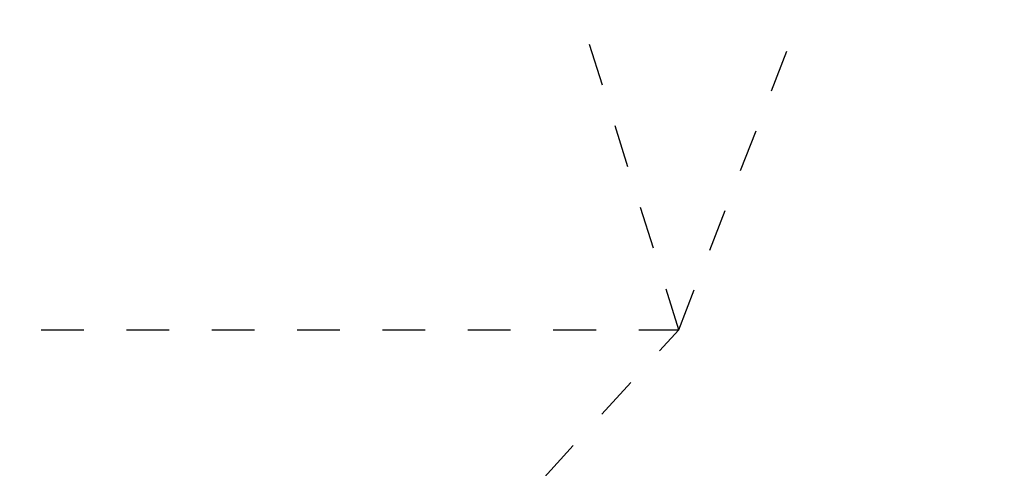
# Model space of a CAD drawing. Header units: metres. Extents: x -113 to 509, y -50 to 519.
# Tile 220 of 238: x 66.86 to 69.16, y 430.78 to 431.83. Entities that reach past the tile are written whole.
import ezdxf
from ezdxf.enums import TextEntityAlignment as Align

# ---------------------------------------------------------------- set-up
doc = ezdxf.new("R2010")
doc.units = ezdxf.units.M
doc.header["$MEASUREMENT"] = 0
doc.linetypes.add('Wisdot2', pattern=[0.125, 0.0625, -0.0625])
doc.layers.add('B_ANNO_TEXT', color=7, linetype='Continuous', lineweight=18)
doc.layers.add('B_DETAIL_HIDDEN', color=7, linetype='Wisdot2', lineweight=25)
doc.styles.add('Annotative', font='calibri.ttf', dxfattribs={"height": 0.0625})

# ---------------------------------------------------------------- blocks, each defined once
blk = doc.blocks.new('*U5735')
at = {"layer": 'B_DETAIL_HIDDEN', "ltscale": 0.5}
for p, q in [((181.231, 164.2646), (184.4816, 172.6409)), ((181.231, 164.2646), (180.4314, 166.8215)), ((178.737, 164.2646), (181.231, 164.2646)), ((179.1628, 161.9997), (181.231, 164.2646))]:
    blk.add_line(p, q, dxfattribs=at)
at = {"layer": 'B_ANNO_TEXT', "style": 'Annotative'}
blk.add_attdef('DIST5', text='', height=1.5, rotation=314.9044, dxfattribs=at).set_placement((307.7123, 219.6008), align=Align.MIDDLE_CENTER)
blk.add_attdef('DIST2', text='', height=1.5, dxfattribs=at).set_placement((88.7866, 95.1415), align=Align.MIDDLE_CENTER)

msp = doc.modelspace()

# ---------------------------------------------------------------- block references
msp.add_blockref('*U5735', (-112.8286, 266.8387))

doc.saveas('drawing.dxf')
